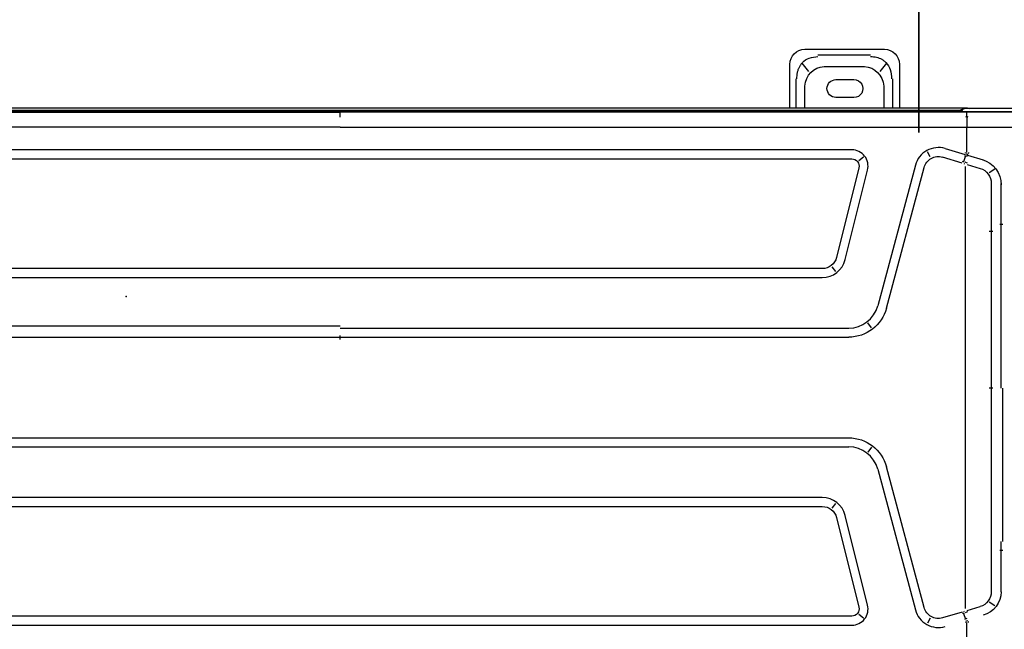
# Model space of a CAD drawing. Header units: millimetres. Extents: x -424979 to 718034, y -72486 to 344972.
# Tile 167 of 256: x 561320 to 562893, y 143096 to 144070. Entities that reach past the tile are written whole.
import ezdxf
from ezdxf.xclip import XClip

# ---------------------------------------------------------------- set-up
doc = ezdxf.new("R2010")
doc.units = ezdxf.units.MM
doc.header["$MEASUREMENT"] = 0
doc.header["$XCLIPFRAME"] = 0
doc.layers.add('IS_KLIM_FREON', color=6, linetype='GAS_LINE', lineweight=35)
doc.layers.add('SKAN - RZUT_7_0_Nr_pióra__1', color=7, linetype='Continuous', lineweight=13)
doc.layers.add('IS_KLIM_urządzenia', color=3, linetype='Continuous')
doc.layers.add('Rysunki i obrazki', color=7, linetype='Continuous')
doc.linetypes.add('GAS_LINE', pattern='A,12.7,-5.08,["GAS",Standard,S=2.54,R=0,X=-2.54,Y=-1.27],-6.35', length=24.13)
picture_1 = doc.add_image_def('image7.tif', size_in_pixel=(14115, 7016))

# ---------------------------------------------------------------- blocks, each defined once
blk = doc.blocks.new('Rysunek_7_7', base_point=(-247133.1, 120862.7))
at = {"layer": 'SKAN - RZUT_7_0_Nr_pióra__1', "color": 7, "lineweight": 13}
image = blk.add_image(picture_1, insert=(-306883.1, 91162.7), size_in_units=(119499.9, 59400), dxfattribs=at)
image.set_boundary_path([(-0.5, -0.5), (14114.5, 7015.5)])
blk = doc.blocks.new('G$CE471A013')
at = {"linetype": 'Continuous'}
for p, q in [((-52.435, 41.216), (-57.735, 41.216)), ((-56.811, 40.816), (-53.307, 40.816)), ((-58.735, 40.216), (-58.735, 37.301)), ((-57.87, 40.295), (-57.426, 39.746)), ((-53.717, 40.077), (-56.401, 40.077)), ((-52.692, 39.746), (-52.248, 40.295)), ((-51.435, 37.301), (-51.435, 40.216)), ((-58.291, 37.3), (-58.291, 39.241)), ((-57.694, 38.769), (-57.694, 37.301)), ((-54.497, 39.198), (-55.697, 39.206)), ((-52.424, 37.301), (-52.424, 38.769)), ((-51.827, 39.241), (-51.827, 37.3)), ((-55.697, 38.006), (-54.497, 38.013)), ((-66.606, 37.271), (-63.067, 37.271)), ((23.598, 37.069), (-66.48, 37.069)), ((-66.435, 37.034), (-63.211, 37.029)), ((-63.256, 37.301), (6.245, 37.301)), ((-63.222, 36.747), (-63.229, 36.025)), ((-63.211, 37.029), (-21.491, 37.029)), ((-63.067, 37.271), (-63.006, 37.271)), ((-62.823, 37.151), (6.095, 37.151)), ((-46.818, 37.069), (-46.818, 37.151)), ((-39.955, 37.069), (-39.955, 37.151)), ((-21.491, 36.7), (-21.491, 37.034)), ((20.329, 37.029), (-21.491, 37.029)), ((-63.231, 34.339), (-63.231, 36.025)), ((-63.275, 34.162), (-64.302, 33.869)), ((-63.22, 34.09), (-63.293, 34.234)), ((-63.128, 34.119), (-62.999, 33.739)), ((-61.773, 34.614), (-63.101, 34.22)), ((-60.791, 34.052), (-60.595, 34.401)), ((-55.564, 34.525), (12.681, 34.525)), ((-63.243, 33.54), (-64.111, 33.292)), ((-63.012, 33.616), (-63.073, 33.593)), ((-62.913, 33.65), (-61.603, 34.039)), ((-59.798, 33.508), (-57.288, 24.142)), ((-56.03, 33.809), (-56.346, 34.056)), ((12.681, 33.925), (-55.564, 33.925)), ((-65.097, 33.248), (-64.718, 32.988)), ((-63.11, 33.418), (-63.11, 29.549)), ((-57.867, 23.986), (-60.377, 33.353)), ((-55.124, 27.223), (-56.612, 33.184)), ((-56.03, 33.329), (-54.542, 27.368)), ((-65.503, 29.549), (-65.503, 32.296)), ((-64.853, 32.296), (-64.853, 29.549)), ((-65.61, 29.549), (-65.426, 29.549)), ((-65.503, 29.112), (-65.503, 29.549)), ((-64.853, 29.549), (-64.853, 29.112)), ((-63.11, 29.549), (-63.11, 7.87)), ((-65.503, 18.659), (-65.503, 29.112)), ((-64.717, 29.112), (-64.95, 29.112)), ((-64.853, 29.112), (-64.853, 18.659)), ((-54.509, 26.429), (-54.262, 26.745)), ((-53.591, 26.625), (10.708, 26.625)), ((10.708, 26.025), (-53.591, 26.025)), ((-56.871, 22.685), (-56.627, 23.003)), ((-21.491, 22.659), (-55.356, 22.659)), ((-21.491, 22.784), (12.474, 22.784)), ((-21.491, 22.059), (-55.356, 22.059)), ((-21.491, 21.902), (-21.491, 22.171)), ((12.474, 22.059), (-21.491, 22.059)), ((-65.61, 8.47), (-65.61, 18.659)), ((-64.95, 18.659), (-64.717, 18.659)), ((-64.853, 18.659), (-64.853, 7.87)), ((-21.391, 15.359), (-55.356, 15.359)), ((12.474, 15.359), (-21.391, 15.359)), ((-56.871, 14.734), (-56.627, 14.416)), ((-21.391, 14.759), (-55.356, 14.759)), ((12.474, 14.759), (-21.391, 14.759)), ((-60.377, 4.066), (-57.867, 13.432)), ((-57.288, 13.277), (-59.798, 3.911)), ((-53.591, 11.393), (10.708, 11.393)), ((-54.262, 10.674), (-54.509, 10.989)), ((10.708, 10.793), (-53.591, 10.793)), ((-56.612, 4.235), (-55.124, 10.196)), ((-54.542, 10.051), (-56.03, 4.09)), ((-65.61, 7.87), (-65.426, 7.87)), ((-65.503, 7.87), (-65.503, 8.47)), ((-65.503, 5.123), (-65.503, 7.87)), ((-64.853, 7.87), (-64.853, 5.123)), ((-63.11, 7.87), (-63.11, 4.001)), ((-65.097, 4.171), (-64.718, 4.43)), ((-63.243, 3.878), (-64.111, 4.126)), ((-63.226, 3.33), (-63.183, 3.316)), ((-62.999, 3.679), (-63.128, 3.299)), ((-63.012, 3.803), (-63.073, 3.826)), ((-62.913, 3.769), (-61.603, 3.38)), ((-60.791, 3.367), (-60.595, 3.017)), ((-56.346, 3.363), (-56.03, 3.61)), ((-55.564, 3.493), (12.681, 3.493)), ((-63.231, 1.667), (-63.231, 3.08)), ((12.681, 2.893), (-55.564, 2.893))]:
    blk.add_line(p, q, dxfattribs=at)
for centre, radius, start, end in [((-57.735, 40.216), 1, 90, 180), ((-52.435, 40.216), 1, 0, 90), ((-55.701, 38.606), 0.6, 89.63839, 270.36161), ((-54.501, 38.606), 0.592, 270.36161, 89.63839), ((-63.256, 37.001), 0.3, 90, 115.84126), ((-63.006, 37.071), 0.2, 0, 90), ((-61.324, 33.099), 0.98, 15, 106.52953), ((-55.564, 33.445), 0.48, 90, 194.01667), ((-53.591, 27.605), 0.98, 194.0166, 270), ((-55.356, 24.659), 2.6, 195, 269.99999), ((-55.356, 12.759), 2.6, 89.99999, 165), ((-53.591, 9.813), 0.98, 90, 165.9834), ((-61.324, 4.319), 0.98, 253.47049, 345), ((-55.564, 3.973), 0.48, 165.98333, 270)]:
    blk.add_arc(centre, radius, start, end, dxfattribs=at)
at = {"linetype": 'Continuous', "extrusion": (0, 0, -1)}
for centre, radius, start, end in [((61.324, 33.099), 1.58, 73.47059, 165), ((55.564, 33.445), 1.08, 345.98335, 90), ((53.591, 27.605), 1.58, 270, 345.98339), ((55.356, 24.659), 2, 270.00001, 345), ((55.356, 12.759), 2, 15, 90.00001), ((53.591, 9.813), 1.58, 14.01661, 90), ((55.564, 3.973), 1.08, 270, 14.01665), ((61.324, 4.319), 1.58, 195, 286.52941)]:
    blk.add_arc(centre, radius, start, end, dxfattribs=at)
at = {"linetype": 'Continuous'}
for centre, major_axis, ratio, start_param, end_param in [((-55.906, 38.207), (1.268, -1.569), 0.803018, 2.633487, 3.831894), ((-54.211, 38.207), (-1.268, -1.569), 0.803018, 2.451291, 3.649699), ((-63.067, 37.071), (0, -0.2), 0.831479, 1.570796, 3.141593), ((-47.823, 36.801), (0, 0.35), 0.690452, 6.119579, 6.283185), ((-33.789, 36.701), (1.086, 0), 0.414214, 1.241354, 1.558544), ((-63.025, 33.944), (-1.913, -0.585), 0.178321, 4.710906, 4.798331), ((-62.672, 32.781), (-1.893, -0.646), 0.706819, 4.683881, 4.712375), ((-63.755, 32.198), (1.764, 0), 0.995519, 1.850018, 3.141593), ((-63.807, 32.296), (1.046, 0), 0.995519, 1.865841, 3.141593), ((-63.863, 5.123), (1.64, 0), 0.995519, 3.141593, 4.441128), ((-63.807, 5.123), (1.046, 0), 0.995519, 3.141593, 4.417344), ((-62.672, 4.635), (-1.919, 0.564), 0.705879, 1.540462, 1.56897), ((-63.025, 3.474), (-1.913, 0.585), 0.178321, 1.484854, 1.57228)]:
    blk.add_ellipse(centre, major_axis=major_axis, ratio=ratio, start_param=start_param, end_param=end_param, dxfattribs=at)
for points, knots in [([(-56.811, 40.73), (-56.879, 40.73), (-57.013, 40.729), (-57.207, 40.695), (-57.389, 40.639), (-57.556, 40.558), (-57.708, 40.456), (-57.931, 40.251), (-58.174, 39.848), (-58.197, 39.452), (-58.21, 39.241)], [0, 0, 0, 0, 0.088396, 0.173346, 0.25543, 0.335293, 0.413632, 0.491185, 0.72797, 1, 1, 1, 1]), ([(-51.908, 39.241), (-51.908, 39.315), (-51.908, 39.459), (-51.94, 39.667), (-51.994, 39.861), (-52.07, 40.037), (-52.164, 40.195), (-52.353, 40.428), (-52.729, 40.688), (-53.109, 40.716), (-53.307, 40.73)], [0, 0, 0, 0, 0.095854, 0.186885, 0.2735, 0.35617, 0.435439, 0.51192, 0.746033, 1, 1, 1, 1]), ([(-63.228, 36.744), (-63.228, 36.769), (-63.227, 36.822), (-63.224, 36.893), (-63.22, 36.964), (-63.215, 37.012), (-63.211, 37.032), (-63.209, 37.034), (-63.208, 37.034)], [0, 0, 0, 0, 0.15377, 0.321137, 0.499606, 0.749362, 0.923428, 1, 1, 1, 1]), ([(-60.124, 37.07), (-60.124, 37.072), (-60.121, 37.095), (-60.115, 37.138), (-60.112, 37.146), (-60.11, 37.151)], [0, 0, 0, 0, 0.03411, 0.430836, 1, 1, 1, 1]), ([(-60.11, 37.151), (-60.089, 37.148), (-60.053, 37.143), (-60.007, 37.11), (-59.984, 37.083), (-59.975, 37.07)], [0, 0, 0, 0, 0.421216, 0.760733, 1, 1, 1, 1]), ([(-56.683, 37.073), (-56.667, 37.09), (-56.616, 37.134), (-56.56, 37.144), (-56.522, 37.151)], [0, 0, 0, 0, 0.322756, 1, 1, 1, 1]), ([(-56.522, 37.151), (-56.525, 37.149), (-56.529, 37.145), (-56.536, 37.119), (-56.539, 37.092), (-56.541, 37.076), (-56.541, 37.073)], [0, 0, 0, 0, 0.364896, 0.677617, 0.93837, 1, 1, 1, 1]), ([(-47.783, 37.146), (-47.752, 37.139), (-47.677, 37.121), (-47.618, 37.07), (-47.584, 37.04)], [0, 0, 0, 0, 0.419101, 1, 1, 1, 1]), ([(-47.74, 37.071), (-47.74, 37.074), (-47.74, 37.077), (-47.741, 37.1), (-47.745, 37.116), (-47.759, 37.135), (-47.766, 37.141), (-47.779, 37.145), (-47.781, 37.146), (-47.783, 37.146)], [0, 0, 0, 0, 0.074579, 0.074579, 0.595541, 0.595541, 0.936378, 0.936378, 1, 1, 1, 1]), ([(-39.051, 37.04), (-39.027, 37.061), (-38.983, 37.101), (-38.911, 37.134), (-38.865, 37.143), (-38.845, 37.147)], [0, 0, 0, 0, 0.405811, 0.73919, 1, 1, 1, 1]), ([(-38.846, 37.147), (-38.859, 37.145), (-38.867, 37.14), (-38.883, 37.125), (-38.888, 37.112), (-38.892, 37.088), (-38.892, 37.079), (-38.892, 37.069)], [0, 0, 0, 0, 0.330097, 0.330097, 0.779008, 0.779008, 1, 1, 1, 1]), ([(-63.143, 34.328), (-63.143, 34.329), (-63.143, 34.329), (-63.143, 34.33), (-63.143, 34.331), (-63.143, 34.332), (-63.142, 34.333), (-63.14, 34.336), (-63.138, 34.337), (-63.136, 34.339)], [0, 0, 0, 0, 0.093535, 0.093535, 0.207433, 0.207433, 0.397418, 0.397418, 1, 1, 1, 1]), ([(-63.143, 3.09), (-63.143, 3.09), (-63.143, 3.09), (-63.143, 3.089), (-63.143, 3.088), (-63.143, 3.087), (-63.142, 3.086), (-63.14, 3.083), (-63.138, 3.081), (-63.136, 3.08)], [0, 0, 0, 0, 0.093535, 0.093535, 0.207433, 0.207433, 0.397418, 0.397418, 1, 1, 1, 1])]:
    blk.add_open_spline(points, degree=3, knots=knots, dxfattribs=at)
for points, degree in [([(-63.32, 36.7), (-63.289, 36.715), (-63.259, 36.729), (-63.228, 36.744)], 3), ([(-63.228, 36.744), (-63.198, 36.729), (-63.168, 36.714), (-63.138, 36.7)], 3), ([(-63.326, 36.025), (-64.372, 36.027), (-65.419, 36.029), (-66.466, 36.031)], 3), ([(-63.325, 36.025), (-63.325, 36.025), (-63.325, 36.025), (-63.326, 36.025)], 3), ([(-63.137, 36.025), (-63.2, 36.025), (-63.262, 36.025), (-63.325, 36.025)], 3), ([(-63.137, 36.025), (-63.137, 36.025), (-63.137, 36.025), (-63.136, 36.025)], 3), ([(-21.491, 36.025), (-63.136, 36.025)], 1), ([(-21.491, 36.025), (-7.576, 36.025), (6.339, 36.025), (20.254, 36.025)], 3), ([(-63.325, 34.339), (-63.325, 34.317), (-63.322, 34.295), (-63.315, 34.274)], 3), ([(-63.074, 34.136), (-63.074, 34.137), (-63.074, 34.137), (-63.074, 34.137)], 3), ([(-63.266, 33.645), (-63.214, 33.66), (-63.163, 33.677), (-63.113, 33.696)], 3), ([(-63.052, 33.72), (-63.017, 33.733), (-62.981, 33.746), (-62.944, 33.757)], 3), ([(-63.266, 3.774), (-63.214, 3.759), (-63.163, 3.742), (-63.113, 3.722)], 3), ([(-63.074, 3.282), (-63.074, 3.282), (-63.074, 3.282), (-63.074, 3.282)], 3), ([(-63.052, 3.699), (-63.017, 3.685), (-62.981, 3.673), (-62.944, 3.662)], 3), ([(-63.325, 3.08), (-63.325, 3.101), (-63.322, 3.123), (-63.315, 3.144)], 3)]:
    blk.add_open_spline(points, degree=degree, dxfattribs=at)
blk.add_point((-7.241, 24.777), dxfattribs=at)

msp = doc.modelspace()

# ---------------------------------------------------------------- linework, layer by layer
at = {"layer": 'IS_KLIM_FREON', "lineweight": 35, "ltscale": 0.4}
msp.add_lwpolyline([(562756.6, 145166.6), (562756.5, 143889.8)], dxfattribs=at)

# ---------------------------------------------------------------- block references
at = {"layer": 'IS_KLIM_urządzenia', "xscale": -24, "yscale": 24, "zscale": 24}
msp.add_blockref('G$CE471A013', (561316, 143033.5), dxfattribs=at)
at = {"layer": 'Rysunki i obrazki', "color": 151, "linetype": 'Continuous', "lineweight": 20, "true_color": 0x80c2ff}
ref = msp.add_blockref('Rysunek_7_7', (578150.8, 164030.1), dxfattribs=at)
XClip(ref).set_block_clipping_path([(-306883.0907464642, 91162.6626359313), (-187383.1463020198, 150562.679302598)])

doc.saveas('drawing.dxf')
